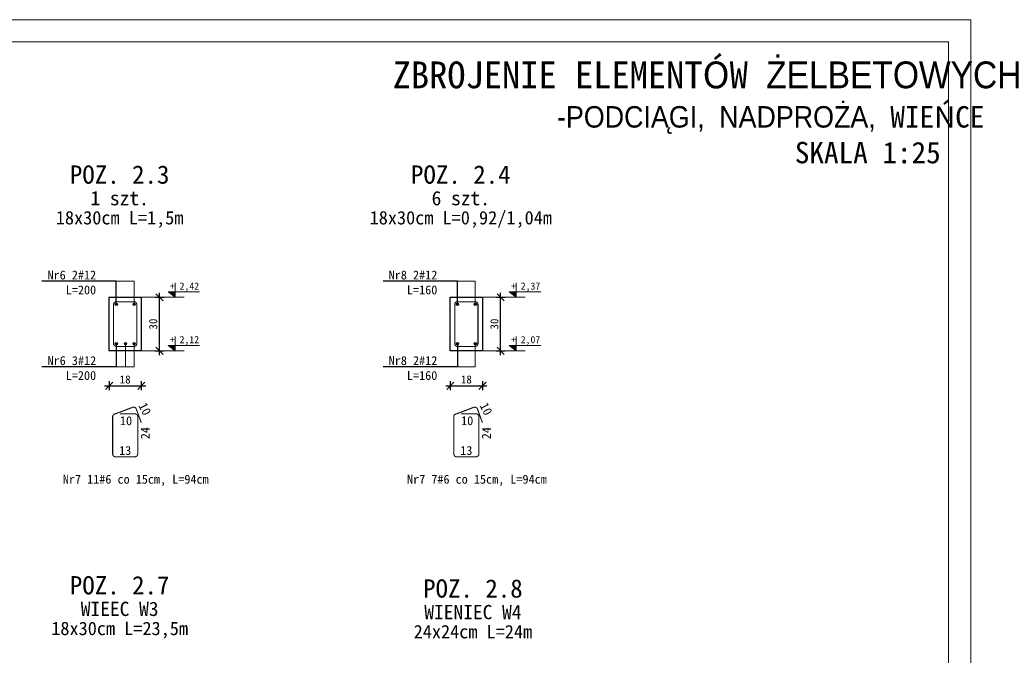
# Model space of a CAD drawing. Header units: millimetres. Extents: x -6343 to 9945, y -9929 to 237.
# Tile 8 of 43: x -4326 to -3775, y -9542 to -9186. Entities that reach past the tile are written whole.
import ezdxf
from ezdxf import colors
from ezdxf.entities.mleader import LeaderData, LeaderLine
from ezdxf.enums import TextEntityAlignment as Align
from ezdxf.math import Vec2, Vec3

# ---------------------------------------------------------------- set-up
doc = ezdxf.new("R2010")
doc.units = ezdxf.units.MM
doc.layers.add('_k_beton', color=21, linetype='Continuous')
doc.layers.add('AutoCAD_Structural_Detailing_pręt wyrzucony_', color=7, linetype='Continuous')
for name, color, linetype, lineweight in [('_k_opis', 7, 'Continuous', 13), ('_k_tabela', 7, 'Continuous', 13), ('_k_wymiar', 7, 'Continuous', 9), ('_k_zbrojenie', 2, 'Continuous', 25)]:
    doc.layers.add(name, color=color, linetype=linetype, lineweight=lineweight)
doc.styles.add('GENERATED_STYLE_1', font='MS Gothic.ttf')
doc.styles.add('Katarzyna', font='MS Gothic.ttf')
doc.dimstyles.new('1 - 20   (cm)', dxfattribs={"dimscale": 5, "dimtxt": 0.9, "dimasz": 0.8, "dimexe": 0.5, "dimexo": 0.5, "dimgap": 0.25, "dimtad": 1, "dimdec": 1, "dimzin": 12, "dimdsep": 46, "dimtxsty": 'GENERATED_STYLE_1', "dimblk1": 'OBLIQUE', "dimblk2": 'OBLIQUE', "dimsah": 1, "dimcen": 0, "dimdle": 0.5, "dimclrd": 256, "dimclre": 256, "dimclrt": 4, "dimazin": 0, "dimtfac": 0.75, "dimtdec": 1, "dimtix": 1, "dimtmove": 1, "dimatfit": 3, "dimldrblk": 'OBLIQUE', "dimfxl": 0.5, "dimfxlon": 1, "dimtvp": 0.75, "dimtolj": 1, "dimtzin": 0, "dimarcsym": 0})

# ---------------------------------------------------------------- blocks, each defined once
blk = doc.blocks.new('*U5')
blk.add_hatch(color=256).paths.add_polyline_path([(0, 0.153), (-0.198, 0.153), (0, 0)])
at = {"layer": '_k_wymiar'}
blk.add_line((0, 0.153), (0, 0.4), dxfattribs=at)
blk.add_lwpolyline([(0, 0.153), (0, 0), (-0.198, 0.153), (0.685, 0.153)], dxfattribs=at)
at = {"layer": '_k_wymiar', "style": 'GENERATED_STYLE_1'}
blk.add_attdef('%%P_0.00', text='', height=0.2, dxfattribs=at).set_placement((-0.146, 0.153), align=Align.BOTTOM_LEFT)
blk = doc.blocks.new('FI12')
at = {"layer": '_k_zbrojenie', "ltscale": 3}
h = blk.add_hatch(color=256, dxfattribs=at)
h.dxf.hatch_style = 1
h.paths.add_polyline_path([(-0.6, 0, 1), (0.6, 0, 1)])
blk.add_circle((0, 0), 0.6, dxfattribs=at)
blk = doc.blocks.new('_None')
blk = doc.blocks.new('_OBLIQUE')
at = {"color": 0, "linetype": 'ByBlock'}
blk.add_line((-0.5, -0.5), (0.5, 0.5), dxfattribs=at)
blk = doc.blocks.new('*D171')
at = {"layer": '_k_wymiar', "lineweight": -2, "ltscale": 1.5, "transparency": 16777216}
for p, q in [((-4276.4, -9388.74), (-4276.4, -9393.74)), ((-4258.4, -9388.74), (-4258.4, -9393.74)), ((-4278.9, -9391.24), (-4255.9, -9391.24))]:
    blk.add_line(p, q, dxfattribs=at)
at = {"layer": 'Defpoints', "color": 0, "ltscale": 1.5, "transparency": 16777216}
for p in [(-4276.4, -9371.68), (-4258.4, -9371.68), (-4258.4, -9391.24)]:
    blk.add_point(p, dxfattribs=at)
at = {"layer": '_k_wymiar', "lineweight": -2, "ltscale": 1.5, "transparency": 16777216, "xscale": 4, "yscale": 4, "zscale": 4, "rotation": 180}
blk.add_blockref('_OBLIQUE', (-4276.4, -9391.24), dxfattribs=at)
at = {"layer": '_k_wymiar', "lineweight": -2, "ltscale": 1.5, "transparency": 16777216, "xscale": 4, "yscale": 4, "zscale": 4}
blk.add_blockref('_OBLIQUE', (-4258.4, -9391.24), dxfattribs=at)
at = {"layer": '_k_wymiar', "color": 4, "ltscale": 1.5, "transparency": 16777216, "insert": (-4267.4, -9387.74), "char_height": 4.5, "attachment_point": 5, "style": 'GENERATED_STYLE_1'}
blk.add_mtext('\\A1;18', dxfattribs=at)
blk = doc.blocks.new('*D109')
at = {"layer": '_k_wymiar', "lineweight": -2, "ltscale": 1.5, "transparency": 16777216}
for p, q in [((-4248.21, -9374.18), (-4248.21, -9339.18)), ((-4250.71, -9341.68), (-4245.71, -9341.68)), ((-4250.71, -9371.68), (-4245.71, -9371.68))]:
    blk.add_line(p, q, dxfattribs=at)
at = {"layer": 'Defpoints', "color": 0, "ltscale": 1.5, "transparency": 16777216}
for p in [(-4264.4, -9341.68), (-4248.21, -9341.68), (-4258.4, -9371.68)]:
    blk.add_point(p, dxfattribs=at)
at = {"layer": '_k_wymiar', "lineweight": -2, "ltscale": 1.5, "transparency": 16777216, "xscale": 4, "yscale": 4, "zscale": 4}
for p, rotation in [((-4248.21, -9341.68), 90), ((-4248.21, -9371.68), 270)]:
    blk.add_blockref('_OBLIQUE', p, dxfattribs=dict(at, rotation=rotation))
at = {"layer": '_k_wymiar', "color": 4, "ltscale": 1.5, "transparency": 16777216, "insert": (-4251.71, -9356.68), "char_height": 4.5, "attachment_point": 5, "rotation": 90, "style": 'GENERATED_STYLE_1'}
blk.add_mtext('\\A1;30', dxfattribs=at)
blk = doc.blocks.new('*D172')
at = {"layer": '_k_wymiar', "lineweight": -2, "ltscale": 1.5, "transparency": 16777216}
for p, q in [((-4085.48, -9388.74), (-4085.48, -9393.74)), ((-4067.48, -9388.74), (-4067.48, -9393.74)), ((-4087.98, -9391.24), (-4064.98, -9391.24))]:
    blk.add_line(p, q, dxfattribs=at)
at = {"layer": 'Defpoints', "color": 0, "ltscale": 1.5, "transparency": 16777216}
for p in [(-4085.48, -9371.68), (-4067.48, -9371.68), (-4067.48, -9391.24)]:
    blk.add_point(p, dxfattribs=at)
at = {"layer": '_k_wymiar', "lineweight": -2, "ltscale": 1.5, "transparency": 16777216, "xscale": 4, "yscale": 4, "zscale": 4, "rotation": 180}
blk.add_blockref('_OBLIQUE', (-4085.48, -9391.24), dxfattribs=at)
at = {"layer": '_k_wymiar', "lineweight": -2, "ltscale": 1.5, "transparency": 16777216, "xscale": 4, "yscale": 4, "zscale": 4}
blk.add_blockref('_OBLIQUE', (-4067.48, -9391.24), dxfattribs=at)
at = {"layer": '_k_wymiar', "color": 4, "ltscale": 1.5, "transparency": 16777216, "insert": (-4076.48, -9387.74), "char_height": 4.5, "attachment_point": 5, "style": 'GENERATED_STYLE_1'}
blk.add_mtext('\\A1;18', dxfattribs=at)
blk = doc.blocks.new('*D110')
at = {"layer": '_k_wymiar', "lineweight": -2, "ltscale": 1.5, "transparency": 16777216}
for p, q in [((-4057.29, -9374.18), (-4057.29, -9339.18)), ((-4059.79, -9341.68), (-4054.79, -9341.68)), ((-4059.79, -9371.68), (-4054.79, -9371.68))]:
    blk.add_line(p, q, dxfattribs=at)
at = {"layer": 'Defpoints', "color": 0, "ltscale": 1.5, "transparency": 16777216}
for p in [(-4073.48, -9341.68), (-4057.29, -9341.68), (-4067.48, -9371.68)]:
    blk.add_point(p, dxfattribs=at)
at = {"layer": '_k_wymiar', "lineweight": -2, "ltscale": 1.5, "transparency": 16777216, "xscale": 4, "yscale": 4, "zscale": 4}
for p, rotation in [((-4057.29, -9341.68), 90), ((-4057.29, -9371.68), 270)]:
    blk.add_blockref('_OBLIQUE', p, dxfattribs=dict(at, rotation=rotation))
at = {"layer": '_k_wymiar', "color": 4, "ltscale": 1.5, "transparency": 16777216, "insert": (-4060.79, -9356.68), "char_height": 4.5, "attachment_point": 5, "rotation": 90, "style": 'GENERATED_STYLE_1'}
blk.add_mtext('\\A1;30', dxfattribs=at)

msp = doc.modelspace()

# ---------------------------------------------------------------- linework, layer by layer
at = {"layer": '_k_beton', "ltscale": 3}
for points in [[(-4276.4, -9341.68), (-4258.4, -9341.68), (-4258.4, -9371.68), (-4276.4, -9371.68)], [(-4085.48, -9341.68), (-4067.48, -9341.68), (-4067.48, -9371.68), (-4085.48, -9371.68)]]:
    msp.add_lwpolyline(points, close=True, dxfattribs=at)
at = {"layer": '_k_opis', "ltscale": 3}
for points in [[(-4262.4, -9345.68), (-4262.4, -9332.72), (-4279.4, -9332.72)], [(-4071.48, -9345.68), (-4071.48, -9332.72), (-4088.48, -9332.72)], [(-4267.25, -9367.68), (-4267.25, -9380.64), (-4284.25, -9380.64)], [(-4262.4, -9367.68), (-4262.4, -9380.64), (-4279.4, -9380.64)], [(-4071.48, -9367.68), (-4071.48, -9380.64), (-4088.48, -9380.64)]]:
    msp.add_lwpolyline(points, dxfattribs=at)
at = {"layer": '_k_opis', "ltscale": 2}
for points in [[(-4258.4, -9341.68), (-4234.47, -9341.68)], [(-4067.48, -9341.68), (-4043.55, -9341.68)], [(-4258.4, -9371.68), (-4234.47, -9371.68)], [(-4067.48, -9371.68), (-4043.55, -9371.68)]]:
    msp.add_lwpolyline(points, dxfattribs=at)
at = {"layer": '_k_tabela', "ltscale": 10}
for points in [[(-3794.12, -9186.24), (-3794.12, -9928.74), (-4844.12, -9928.74), (-4844.12, -9186.24)], [(-3806.62, -9198.74), (-3806.62, -9916.24), (-4794.12, -9916.24), (-4794.12, -9198.74)]]:
    msp.add_lwpolyline(points, close=True, dxfattribs=at)
at = {"layer": '_k_zbrojenie', "color": 4, "ltscale": 3, "const_width": 0.6}
for points in [[(-4272.4, -9344.18), (-4262.4, -9344.18, -0.414214), (-4260.9, -9345.68), (-4260.9, -9367.68, -0.414214), (-4262.4, -9369.18), (-4272.4, -9369.18, -0.414214), (-4273.9, -9367.68), (-4273.9, -9345.68, -0.414214)], [(-4081.48, -9344.18), (-4071.48, -9344.18, -0.414214), (-4069.98, -9345.68), (-4069.98, -9367.68, -0.414214), (-4071.48, -9369.18), (-4081.48, -9369.18, -0.414214), (-4082.98, -9367.68), (-4082.98, -9345.68, -0.414214)]]:
    msp.add_lwpolyline(points, format="xyb", close=True, dxfattribs=at)
for points in [[(-4270.4, -9406.99), (-4261.9, -9406.99, -0.414214), (-4260.4, -9408.49), (-4260.4, -9429.49, -0.414214), (-4261.9, -9430.99), (-4272.9, -9430.99, -0.414214), (-4274.4, -9429.49), (-4274.4, -9408.92, -0.472657), (-4272.9, -9406.99), (-4263.15, -9403.27, -0.405326), (-4261.24, -9404.13), (-4258.39, -9411.97)], [(-4079.48, -9406.99), (-4070.98, -9406.99, -0.414214), (-4069.48, -9408.49), (-4069.48, -9429.49, -0.414214), (-4070.98, -9430.99), (-4081.98, -9430.99, -0.414214), (-4083.48, -9429.49), (-4083.48, -9408.92, -0.472657), (-4081.98, -9406.99), (-4072.23, -9403.27, -0.405326), (-4070.33, -9404.13), (-4067.47, -9411.97)]]:
    msp.add_lwpolyline(points, format="xyb", dxfattribs=at)

# ---------------------------------------------------------------- block references
at = {"layer": '_k_wymiar', "xscale": 19.9999995, "yscale": 19.9999995, "zscale": 19.9999995}
for p, values in [((-4239.47, -9341.68), {'%%P_0.00': '+ 2,42'}), ((-4048.55, -9341.68), {'%%P_0.00': '+ 2,37'}), ((-4239.47, -9371.68), {'%%P_0.00': '+ 2,12'}), ((-4048.55, -9371.68), {'%%P_0.00': '+ 2,07'})]:
    msp.add_blockref('*U5', p, dxfattribs=at).add_auto_attribs(values)
at = {"layer": '_k_zbrojenie'}
for p in [(-4272.4, -9345.68), (-4262.4, -9345.68), (-4081.48, -9345.68), (-4071.48, -9345.68), (-4272.4, -9367.68), (-4267.25, -9367.68), (-4262.4, -9367.68), (-4081.48, -9367.68), (-4071.48, -9367.68)]:
    msp.add_blockref('FI12', p, dxfattribs=at)

# ---------------------------------------------------------------- texts
at = {"layer": '_k_opis', "ltscale": 5, "char_height": 5, "attachment_point": 1, "style": 'Katarzyna'}
for s, insert in [('\\pi1013.5;{\\fMS Gothic|b1|i0|c238|p49;\\H3x;ZBROJENIE ELEMENTÓW ŻELBETOWYCH\\P\\pi1203.2,l20,t1238.2;\\fMS Gothic|b0|i0|c238|p49;\\H0.8x;-^IFUNDAMENTY\\P\\pi1238.6,l0,tz;SKALA 1:25}', (-6344.94, -9209.65)), ('\\pi1013.5;{\\fMS Gothic|b1|i0|c238|p49;\\H3x;ZBROJENIE ELEMENTÓW ŻELBETOWYCH\\P\\pi1105.5;\\fMS Gothic|b0|i0|c238|p49;\\H0.8x;-PODCIĄGI, NADPROŻA, WIEŃCE\\P\\pi1238.6;SKALA 1:25}', (-5131.24, -9209.65)), ('\\pi1013.5;{\\fMS Gothic|b1|i0|c238|p49;\\H3x;ZBROJENIE ELEMENTÓW ŻELBETOWYCH\\P\\pi1269;\\fMS Gothic|b0|i0|c238|p49;\\H0.8x;-SŁUPY\\P\\pi1238.6;SKALA 1:25}', (-3895.44, -9209.65))]:
    msp.add_mtext_dynamic_manual_height_columns(s, width=1315.029, gutter_width=25, heights=[0], dxfattribs=dict(at, insert=insert))
at = {"layer": '_k_opis', "char_height": 5, "width": 137.5479, "attachment_point": 8, "line_spacing_factor": 0.84, "style": 'GENERATED_STYLE_1'}
for s, insert in [('\\pt50;{\\fMS Gothic|b1|i0|c238|p49;\\H2.048x;POZ. 2.3\\P\\fMS Gothic|b0|i0|c238|p49;\\H0.78125x;1 szt.\\P\\H0.9375x;18x30cm L=1,5m}', (-4270.51, -9302.83)), ('\\pt50;{\\fMS Gothic|b1|i0|c238|p49;\\H2.048x;POZ. 2.4\\P\\fMS Gothic|b0|i0|c238|p49;\\H0.78125x;6 szt.\\P\\H0.9375x;18x30cm L=0,92/1,04m}', (-4079.59, -9302.83)), ('\\pt50;{\\fMS Gothic|b1|i0|c238|p49;\\H2.048x;POZ. 2.7\\P\\fMS Gothic|b0|i0|c238|p49;\\H0.78125x;WIEEC W3\\P\\H0.9375x;18x30cm L=23,5m}', (-4270.51, -9532.81)), ('\\pt50;{\\fMS Gothic|b1|i0|c238|p49;\\H2.048x;POZ. 2.8\\P\\fMS Gothic|b0|i0|c238|p49;\\H0.78125x;WIENIEC W4\\P\\H0.9375x;24x24cm L=24m}', (-4072.81, -9532.81))]:
    msp.add_mtext(s, dxfattribs=dict(at, insert=insert))
at = {"layer": '_k_opis', "char_height": 5, "width": 108.015, "attachment_point": 8, "style": 'GENERATED_STYLE_1'}
for s, insert in [('{\\fMS Gothic|b1|i0|c238|p49;Nr7\\fMS Gothic|b0|i0|c128|p49; }11{\\fMS Gothic|b0|i0|c128|p49;#6 co }15{\\fMS Gothic|b0|i0|c128|p49;cm, L=}94{\\fMS Gothic|b0|i0|c128|p49;cm}', (-4261.49, -9447.38)), ('{\\fMS Gothic|b1|i0|c238|p49;Nr7\\fMS Gothic|b0|i0|c128|p49; }7{\\fMS Gothic|b0|i0|c128|p49;#6 co }15{\\fMS Gothic|b0|i0|c128|p49;cm, L=}94{\\fMS Gothic|b0|i0|c128|p49;cm}', (-4070.57, -9447.38))]:
    msp.add_mtext(s, dxfattribs=dict(at, insert=insert))
at = {"layer": 'AutoCAD_Structural_Detailing_pręt wyrzucony_', "color": 4, "style": 'GENERATED_STYLE_1'}
for s, rotation, p in [('10', 296.6329, (-4260.09, -9402.27)), ('10', 296.6329, (-4069.17, -9402.27)), ('24', 90, (-4253.69, -9421.18)), ('24', 90, (-4062.77, -9421.18))]:
    msp.add_text(s, height=5, rotation=rotation, dxfattribs=at).set_placement(p)
for s, p in [('10', (-4270.32, -9413.3)), ('10', (-4079.41, -9413.3)), ('13', (-4270.83, -9429.99)), ('13', (-4079.91, -9429.99))]:
    msp.add_text(s, height=5, dxfattribs=at).set_placement(p)

# ---------------------------------------------------------------- dimensions: what is measured, and where the dimension line sits
at = {"layer": '_k_wymiar', "ltscale": 1.5}
for base, p1, p2, picture, middle in [((-4248.21, -9341.68), (-4258.4, -9371.68), (-4264.4, -9341.68), '*D109', (-4251.71, -9356.68)), ((-4057.29, -9341.68), (-4067.48, -9371.68), (-4073.48, -9341.68), '*D110', (-4060.79, -9356.68))]:
    dim = msp.add_linear_dim(base=base, p1=p1, p2=p2, angle=90, dimstyle='1 - 20   (cm)', dxfattribs=at)
    dim.commit()
    dim.dimension.update_dxf_attribs({"geometry": picture, "text_midpoint": middle})
for base, p1, p2, picture, middle in [((-4258.4, -9391.24), (-4276.4, -9371.68), (-4258.4, -9371.68), '*D171', (-4267.4, -9387.74)), ((-4067.48, -9391.24), (-4085.48, -9371.68), (-4067.48, -9371.68), '*D172', (-4076.48, -9387.74))]:
    dim = msp.add_linear_dim(base=base, p1=p1, p2=p2, dimstyle='1 - 20   (cm)', dxfattribs=at)
    dim.commit()
    dim.dimension.update_dxf_attribs({"geometry": picture, "text_midpoint": middle})

# ---------------------------------------------------------------- leaders
at = {"layer": '_k_opis', "ltscale": 0.1}
ml = msp.add_multileader_mtext('Standard', dxfattribs=at)
ml.set_content('{\\fMS Gothic|b1|i0|c238|p49;Nr6 \\fMS Gothic|b0|i0|c128|p49;2#12  L=}200', color=256, style='GENERATED_STYLE_1')
ml.set_leader_properties()
ml.set_arrow_properties(name='NONE')
ml.build(insert=Vec2(0, 0))
ml.multileader.update_dxf_attribs({"text_left_attachment_type": 6, "text_right_attachment_type": 6, "arrow_head_size": 4.5})
ctx = ml.context
ctx.base_point, ctx.char_height, ctx.arrow_head_size, ctx.landing_gap_size, ctx.plane_origin = Vec3(-4309.57, -9332.72), 5, 4.5, 0.5, Vec3(-3990.23, -9208.97)
ctx.left_attachment, ctx.right_attachment, ctx.text_align_type = 6, 6, 2
notes = []
notes.append((ctx, [(0, (1, 1, 0), (-4272.4, -9332.72), (-1, 0), 10.75, [(1, [(-4272.4, -9345.68)], 0, [])])]))
ctx.mtext.insert, ctx.mtext.width, ctx.mtext.alignment, ctx.mtext.flow_direction = Vec3(-4283.65, -9326.72), 30.0171, 3, 5
ml = msp.add_multileader_mtext('Standard', dxfattribs=at)
ml.set_content('{\\fMS Gothic|b1|i0|c238|p49;Nr8 \\fMS Gothic|b0|i0|c128|p49;2#12  L=}160', color=256, style='GENERATED_STYLE_1')
ml.set_leader_properties()
ml.set_arrow_properties(name='NONE')
ml.build(insert=Vec2(0, 0))
ml.multileader.update_dxf_attribs({"text_left_attachment_type": 6, "text_right_attachment_type": 6, "arrow_head_size": 4.5})
ctx = ml.context
ctx.base_point, ctx.char_height, ctx.arrow_head_size, ctx.landing_gap_size, ctx.plane_origin = Vec3(-4118.65, -9332.72), 5, 4.5, 0.5, Vec3(-3799.31, -9208.97)
ctx.left_attachment, ctx.right_attachment, ctx.text_align_type = 6, 6, 2
notes.append((ctx, [(0, (1, 1, 0), (-4081.48, -9332.72), (-1, 0), 10.75, [(1, [(-4081.48, -9345.68)], 0, [])])]))
ctx.mtext.insert, ctx.mtext.width, ctx.mtext.alignment, ctx.mtext.flow_direction = Vec3(-4092.73, -9326.72), 30.0171, 3, 5
ml = msp.add_multileader_mtext('Standard', dxfattribs=at)
ml.set_content('{\\fMS Gothic|b1|i0|c238|p49;Nr6 }3{\\fMS Gothic|b0|i0|c128|p49;#12  L=}200', color=256, style='GENERATED_STYLE_1')
ml.set_leader_properties()
ml.set_arrow_properties(name='NONE')
ml.build(insert=Vec2(0, 0))
ml.multileader.update_dxf_attribs({"text_left_attachment_type": 6, "text_right_attachment_type": 6, "arrow_head_size": 4.5})
ctx = ml.context
ctx.base_point, ctx.char_height, ctx.arrow_head_size, ctx.landing_gap_size, ctx.plane_origin = Vec3(-4309.57, -9380.64), 5, 4.5, 0.5, Vec3(-3990.23, -9504.39)
ctx.left_attachment, ctx.right_attachment, ctx.text_align_type = 6, 6, 2
notes.append((ctx, [(0, (1, 1, 0), (-4272.4, -9380.64), (-1, 0), 10.75, [(1, [(-4272.4, -9367.68)], 0, [])])]))
ctx.mtext.insert, ctx.mtext.width, ctx.mtext.alignment, ctx.mtext.flow_direction = Vec3(-4283.65, -9374.64), 30.0171, 3, 5
ml = msp.add_multileader_mtext('Standard', dxfattribs=at)
ml.set_content('{\\fMS Gothic|b1|i0|c238|p49;Nr8 \\fMS Gothic|b0|i0|c128|p49;2#12  L=}160', color=256, style='GENERATED_STYLE_1')
ml.set_leader_properties()
ml.set_arrow_properties(name='NONE')
ml.build(insert=Vec2(0, 0))
ml.multileader.update_dxf_attribs({"text_left_attachment_type": 6, "text_right_attachment_type": 6, "arrow_head_size": 4.5})
ctx = ml.context
ctx.base_point, ctx.char_height, ctx.arrow_head_size, ctx.landing_gap_size, ctx.plane_origin = Vec3(-4118.65, -9380.64), 5, 4.5, 0.5, Vec3(-3799.31, -9504.39)
ctx.left_attachment, ctx.right_attachment, ctx.text_align_type = 6, 6, 2
notes.append((ctx, [(0, (1, 1, 0), (-4081.48, -9380.64), (-1, 0), 10.75, [(1, [(-4081.48, -9367.68)], 0, [])])]))
ctx.mtext.insert, ctx.mtext.width, ctx.mtext.alignment, ctx.mtext.flow_direction = Vec3(-4092.73, -9374.64), 30.0171, 3, 5
for ctx, leaders in notes:
    for number, flags, end, landing, length, lines in leaders:
        leader = LeaderData()
        leader.index, (leader.has_last_leader_line, leader.has_dogleg_vector, leader.attachment_direction) = number, flags
        leader.last_leader_point, leader.dogleg_vector, leader.dogleg_length = Vec3(end), Vec3(landing), length
        for number, points, colour, breaks in lines:
            line = LeaderLine()
            line.index, line.vertices, line.color, line.breaks = number, Vec3.list(points), colors.encode_raw_color(colour), breaks
            leader.lines.append(line)
        ctx.leaders.append(leader)

doc.saveas('drawing.dxf')
